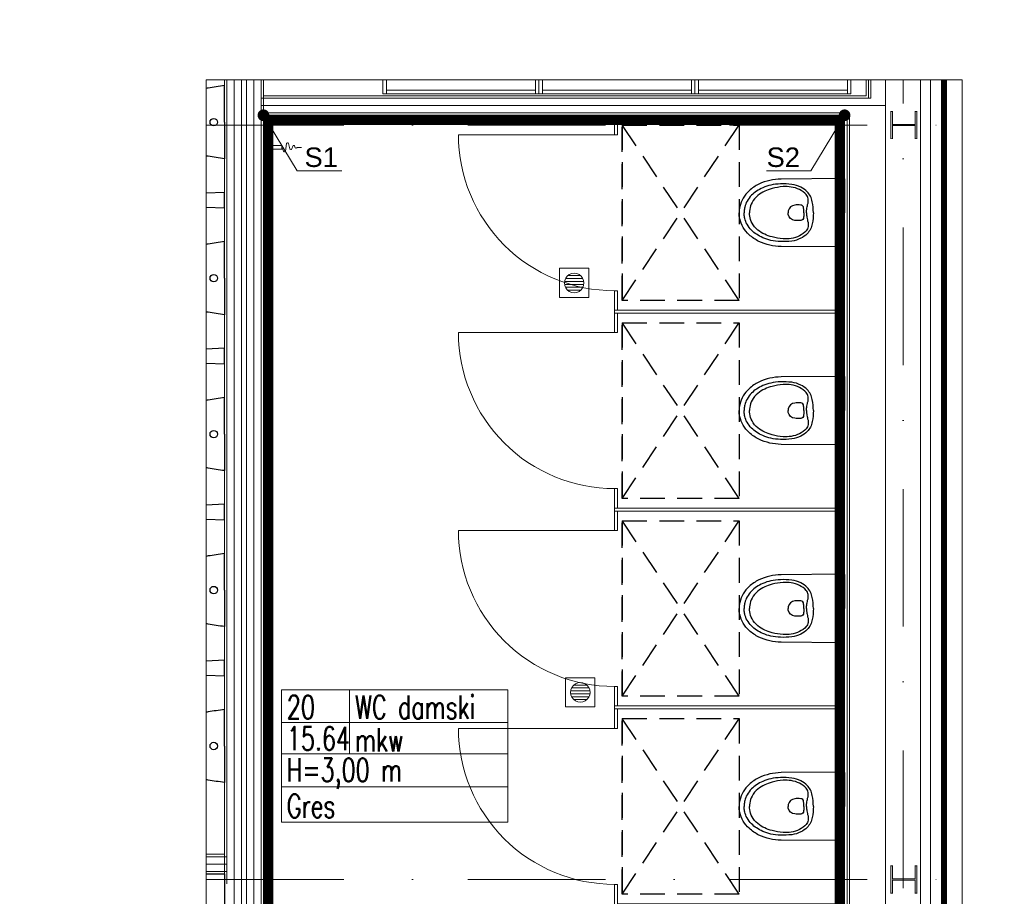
# Model space of a CAD drawing. Header units: millimetres. Extents: x -6792 to 22441, y -13430 to 4653.
# Tile 144 of 256: x -1818 to -1313, y -12194 to -11745. Entities that reach past the tile are written whole.
import ezdxf
from ezdxf import colors
from ezdxf.entities.mleader import LeaderData, LeaderLine
from ezdxf.math import Vec2, Vec3

# ---------------------------------------------------------------- set-up
doc = ezdxf.new("R2010")
doc.units = ezdxf.units.MM
doc.linetypes.add('DASHED', pattern=[19.05, 12.7, -6.35])
doc.linetypes.add('Kropki i Kreski', pattern=[6.702778, 3.527778, -1.763889, 0, -1.411111])
for name, color, linetype, lineweight in [('-A_ŚCIANY_OCIEPLENIE', 5, 'BATTING', 9), ('_A_ARMATURA', 132, 'Continuous', 15), ('_A_KOLORYSTYKA ŚCIAN', 40, 'Continuous', 5), ('_A_OPIS', 253, 'Continuous', 9), ('_A_OPIS POMIESZCZEŃ', 252, 'Continuous', 13), ('_A_ŚCIANY WEWNĘTRZNE', 7, 'Continuous', 13), ('drzwi', 30, 'Continuous', 20), ('MEBLE PKN', 150, 'Continuous', 20)]:
    doc.layers.add(name, color=color, linetype=linetype, lineweight=lineweight)
doc.layers.add('_A_OCIEPLENIE_WNĘTRZA', color=7, linetype='BATTING', lineweight=0, true_color=0x595959)
doc.layers.add('TS_INNE_OBIEKTY', color=7, linetype='Continuous', lineweight=25, true_color=0xe60000)
doc.layers.add('_A_ŚCIANY ZEWN OBRYS', color=250, linetype='Continuous')
doc.layers.add('Wyposazenie Wew - Urzadzenia Sanitarne', color=6, linetype='Continuous')
doc.styles.add('JACEK_07', font='SIMPLEX.SHX', dxfattribs={"width": 0.7})
doc.styles.get("Standard").update_dxf_attribs({"font": 'arial.ttf'})
doc.linetypes.add('BATTING', pattern='A,0.0001,-0.1,[134,ltypeshp.shx,S=0.1,R=0,X=-0.1,Y=0],-0.2,[134,ltypeshp.shx,S=0.1,R=180,X=0.1,Y=0],-0.1', length=0.4001)

# ---------------------------------------------------------------- blocks, each defined once
blk = doc.blocks.new('_Dot')
at = {"color": 0, "linetype": 'ByBlock', "lineweight": -2}
blk.add_line((-0.5, 0), (-1, 0), dxfattribs=at)
at = {"color": 0, "linetype": 'ByBlock', "const_width": 0.5}
blk.add_lwpolyline([(-0.25, 0, 1), (0.25, 0, 1)], format="xyb", close=True, dxfattribs=at)
blk = doc.blocks.new('LABELKA')
for p, q in [((0, 67.94), (116.19, 67.94)), ((116.19, 67.94), (116.19, 0)), ((0, 51.12), (116.19, 51.12)), ((0, 34.97), (116.19, 34.97)), ((0, 18.15), (116.19, 18.15))]:
    blk.add_line(p, q)
for points in [[(116.19, 0), (0, 0), (0, 67.94)], [(0, 67.94), (35, 67.94), (35, 34.97)]]:
    blk.add_lwpolyline(points)
at = {"style": 'JACEK_07', "width": 0.7}
for tag, p in [('NR', (2.81, 52.98)), ('NAZWA', (37.81, 52.98)), ('POWIERZCHNIA', (2.81, 36.93)), ('JEDNOSTKA', (37.81, 36.17)), ('WYSOKOŚĆ', (2.81, 20.78)), ('POSADZKA', (2.81, 2.29))]:
    blk.add_attdef(tag, p, '', height=12, dxfattribs=at)
blk = doc.blocks.new('złączka')
at = {"flags": 128}
for points in [[(-9.5, 0), (-10.33, 2.01, 0.763382), (-11.29, 1.89), (-11.84, -1.94, -0.812896), (-12.82, -2.01), (-13.57, 0.74, 0.742851), (-14.53, 0.76), (-14.99, -0.64, -0.673417), (-15.92, -0.71), (-16.34, 0.16, 0.705472), (-17.28, 0.05), (-17.29, 0), (-19.56, 0)], [(-2, -2.5, -0.414214), (-3.5, -1), (-3.5, 1, -0.414214), (-2, 2.5), (0, 2.5), (0, -2.5), (-0.5, -2.5)]]:
    blk.add_lwpolyline(points, format="xyb", dxfattribs=at)
blk.add_lwpolyline([(-3.5, 1), (-3.5, -1), (-9.5, -1), (-9.5, 1)], close=True, dxfattribs=at)
blk.add_lwpolyline([(-1.5, 1), (-1, 1, -0.414214), (-0.5, 0.5), (-0.5, -6.04, -0.414214), (-1, -6.54), (-1.5, -6.54, -0.414214), (-2, -6.04), (-2, 0.5, -0.414214)], format="xyb", close=True, dxfattribs=at)
blk = doc.blocks.new('K')
for p, q in [((14863.09, -7724.83), (14863.09, -7709.83)), ((14863.09, -7709.83), (14878.09, -7709.83)), ((14878.09, -7709.83), (14878.09, -7724.83)), ((14866.26, -7714.83), (14865.76, -7716.04)), ((14866.16, -7715.08), (14875.03, -7715.08)), ((14867.06, -7713.8), (14866.26, -7714.83)), ((14868.09, -7713), (14867.06, -7713.8)), ((14873.85, -7713.58), (14867.34, -7713.58)), ((14869.3, -7712.5), (14868.09, -7713)), ((14870.59, -7712.33), (14869.3, -7712.5)), ((14871.89, -7712.5), (14870.59, -7712.33)), ((14873.09, -7713), (14871.89, -7712.5)), ((14874.13, -7713.8), (14873.09, -7713)), ((14874.92, -7714.83), (14874.13, -7713.8)), ((14875.42, -7716.04), (14874.92, -7714.83)), ((14865.76, -7716.04), (14865.59, -7717.33)), ((14865.59, -7717.33), (14865.76, -7718.63)), ((14875.49, -7716.58), (14865.69, -7716.58)), ((14865.69, -7718.08), (14875.49, -7718.08)), ((14865.76, -7718.63), (14866.26, -7719.83)), ((14875.03, -7719.58), (14866.16, -7719.58)), ((14866.26, -7719.83), (14867.06, -7720.87)), ((14874.13, -7720.87), (14874.92, -7719.83)), ((14874.92, -7719.83), (14875.42, -7718.63)), ((14875.59, -7717.33), (14875.42, -7716.04)), ((14875.42, -7718.63), (14875.59, -7717.33)), ((14878.09, -7724.83), (14863.09, -7724.83)), ((14867.06, -7720.87), (14868.09, -7721.66)), ((14867.34, -7721.08), (14873.85, -7721.08)), ((14868.09, -7721.66), (14869.3, -7722.16)), ((14869.3, -7722.16), (14870.59, -7722.33)), ((14870.59, -7722.33), (14871.89, -7722.16)), ((14871.89, -7722.16), (14873.09, -7721.66)), ((14873.09, -7721.66), (14874.13, -7720.87))]:
    blk.add_line(p, q)
blk = doc.blocks.new('ROCA Victoria Rimless_Miska ustępowa')
for points in [[(-17.46, 0), (-17.54, -1.22), (-17.3, -32.5, 0.109256), (-14.68, -43.91, 0.076962), (-11.25, -48.97, 0.147238), (-3.13, -53.7, 0.064046), (0, -54.04)], [(17.46, 0), (17.54, -1.22), (17.3, -32.5, -0.109256), (14.68, -43.91, -0.076962), (11.25, -48.97, -0.147238), (3.13, -53.7, -0.064046), (0, -54.04)], [(0, -15.94, 0.030522), (-5.66, -16.58, 0.15195), (-10.79, -19.22, 0.08363), (-13.12, -22.43, 0.085767), (-14.52, -27.12, 0.036904), (-14.78, -32.84, 0.046025), (-14.17, -37.85, 0.053006), (-12.83, -41.91, 0.038568), (-11.06, -45.14, 0.052035), (-8.96, -47.72, 0.066441), (-5.93, -50.02, 0.072877), (-2.94, -51.19, 0.039475), (-0.85, -51.51, 0.022218), (0, -51.53)], [(0, -19.53, -0.087522), (-1.7, -19.38, -0.025593), (-4.2, -18.93, 0.120211), (-7.14, -18.7, 0.186717), (-9.29, -19.69, 0.086058), (-11.87, -23.11, 0.079429), (-13.2, -27.43, 0.051898), (-13.38, -31.53, 0.04875), (-12.4, -37.2, 0.043554), (-11.07, -40.96, 0.06811), (-8.86, -44.48, 0.092463), (-5.29, -47.4, 0.088025), (-1.68, -48.63, 0.041186), (0, -48.76)], [(0, -15.94, -0.030522), (5.66, -16.58, -0.15195), (10.79, -19.22, -0.08363), (13.12, -22.43, -0.085767), (14.52, -27.12, -0.036904), (14.78, -32.84, -0.046025), (14.17, -37.85, -0.053006), (12.83, -41.91, -0.038568), (11.06, -45.14, -0.052035), (8.96, -47.72, -0.066441), (5.93, -50.02, -0.072877), (2.94, -51.19, -0.039475), (0.85, -51.51, -0.022218), (0, -51.53)], [(0, -19.53, 0.087522), (1.7, -19.38, 0.025593), (4.2, -18.93, -0.120211), (7.14, -18.7, -0.186717), (9.29, -19.69, -0.086058), (11.87, -23.11, -0.079429), (13.2, -27.43, -0.051898), (13.38, -31.53, -0.04875), (12.4, -37.2, -0.043554), (11.07, -40.96, -0.06811), (8.86, -44.48, -0.092463), (5.29, -47.4, -0.088025), (1.68, -48.63, -0.041186), (0, -48.76)], [(0, -20.92, -0.000374), (-1.89, -20.96, 0.009276), (-2.37, -21.01, 0.404896), (-3.96, -22.46, 0.053728), (-3.9, -25.59, 0.350861), (-0.91, -28.86, 0.024147), (0, -28.92)], [(0, -20.92, 0.000374), (1.89, -20.96, -0.009276), (2.37, -21.01, -0.404896), (3.96, -22.46, -0.053728), (3.9, -25.59, -0.350861), (0.91, -28.86, -0.024147), (0, -28.92)]]:
    blk.add_lwpolyline(points, format="xyb")
for points in [[(-17.46, 0), (0, 0)], [(17.46, 0), (0, 0)]]:
    blk.add_lwpolyline(points)
at = {"color": 9, "linetype": 'DASHED', "true_color": 0xb8b8b8}
blk.add_lwpolyline([(-45, -54.04), (-45, -114.04), (45, -114.04), (45, -54.04), (-45, -54.04), (45, -114.04), (-45, -114.04), (45, -54.04)], dxfattribs=at)

msp = doc.modelspace()

# ---------------------------------------------------------------- linework, layer by layer
at = {"layer": '-A_ŚCIANY_OCIEPLENIE', "ltscale": 10}
msp.add_lwpolyline([(-1351.172, -11775.548), (-1351.172, -12324.413)], dxfattribs=at)
at = {"linetype": 'Continuous', "lineweight": 0}
for p, q in [((-1551.89, -11782.789), (-1631.89, -11782.789)), ((-1553.69, -11780.989), (-1630.09, -11780.989)), ((-1471.89, -11782.789), (-1551.89, -11782.789)), ((-1473.69, -11780.989), (-1550.09, -11780.989)), ((-1391.89, -11782.789), (-1471.89, -11782.789)), ((-1393.69, -11780.989), (-1470.09, -11780.989))]:
    msp.add_line(p, q, dxfattribs=at)
for points in [[(-1713.172, -11797.322), (-1713.172, -11778.572, 0.0033827), (-1721.584, -11779.853, 0.0047622), (-1722.511, -11780.037, 0.0047622)], [(-1713.172, -11797.322), (-1713.172, -11816.072, -0.0033827), (-1721.584, -11814.79, -0.0047622), (-1722.511, -11814.606, -0.0047622)], [(-1713.172, -11877.322), (-1713.172, -11858.572, 0.0033827), (-1721.584, -11859.853, 0.0047622), (-1722.511, -11860.037, 0.0047622)], [(-1713.172, -11877.322), (-1713.172, -11896.072, -0.0033827), (-1721.584, -11894.79, -0.0047622), (-1722.511, -11894.606, -0.0047622)], [(-1713.172, -11957.322), (-1713.172, -11938.572, 0.0033827), (-1721.584, -11939.853, 0.0047622), (-1722.511, -11940.037, 0.0047622)], [(-1713.172, -11957.322), (-1713.172, -11976.072, -0.0033827), (-1721.584, -11974.79, -0.0047622), (-1722.511, -11974.606, -0.0047622)], [(-1713.172, -12037.322), (-1713.172, -12018.572, 0.0033827), (-1721.584, -12019.853, 0.0047622), (-1722.511, -12020.037, 0.0047622)], [(-1713.172, -12037.322), (-1713.172, -12056.072, -0.0033827), (-1721.584, -12054.79, -0.0047622), (-1722.511, -12054.606, -0.0047622)], [(-1713.172, -12117.322), (-1713.172, -12098.572, 0.0033827), (-1721.584, -12099.853, 0.0047622), (-1722.511, -12100.037, 0.0047622)], [(-1713.172, -12117.322), (-1713.172, -12136.072, -0.0033827), (-1721.584, -12134.79, -0.0047622), (-1722.511, -12134.606, -0.0047622)]]:
    msp.add_lwpolyline(points, format="xyb")
at = {"linetype": 'Continuous', "lineweight": 0, "flags": 128}
for points in [[(-1630.09, -11775.548), (-1630.09, -11782.789), (-1631.89, -11782.789), (-1631.89, -11775.548)], [(-1551.89, -11775.548), (-1551.89, -11782.789), (-1553.69, -11782.789), (-1553.69, -11775.548)], [(-1550.09, -11775.548), (-1550.09, -11782.789), (-1551.89, -11782.789), (-1551.89, -11775.548)], [(-1471.89, -11775.548), (-1471.89, -11782.789), (-1473.69, -11782.789), (-1473.69, -11775.548)], [(-1470.09, -11775.548), (-1470.09, -11782.789), (-1471.89, -11782.789), (-1471.89, -11775.548)], [(-1391.89, -11775.548), (-1391.89, -11782.789), (-1393.69, -11782.789), (-1393.69, -11775.548)]]:
    msp.add_lwpolyline(points, dxfattribs=at)
for centre in [(-1718.672, -11797.322), (-1718.672, -11877.322), (-1718.672, -11957.322), (-1718.672, -12037.322), (-1718.672, -12117.322)]:
    msp.add_circle(centre, 1.9)
at = {"layer": '_A_KOLORYSTYKA ŚCIAN', "color": 43, "true_color": 0xcdaf74, "const_width": 5}
msp.add_lwpolyline([(-1690.672, -11796.289), (-1397.672, -11796.289), (-1397.672, -12297.289), (-1690.672, -12297.289)], close=True, dxfattribs=at)
at = {"layer": '_A_OCIEPLENIE_WNĘTRZA', "ltscale": 8}
for points in [[(-1708.172, -11775.548), (-1708.172, -12324.413)], [(-1698.172, -11775.548), (-1698.172, -12304.789), (-1678.172, -12304.789)], [(-1694.422, -11788.789), (-1374.172, -11788.789)], [(-1722.511, -12177.854), (-1711.922, -12177.854)]]:
    msp.add_lwpolyline(points, dxfattribs=at)
at = {"layer": '_A_ŚCIANY WEWNĘTRZNE', "ltscale": 20}
for points in [[(-1713.172, -11775.548), (-1713.172, -12186.789)], [(-1693.172, -11775.548), (-1693.172, -12299.789)], [(-1384.172, -11775.548), (-1384.172, -11783.789)], [(-1374.172, -11775.548), (-1374.172, -12324.413)], [(-1356.172, -11775.548), (-1356.172, -12324.413)], [(-1693.172, -11783.789), (-1384.172, -11783.789)], [(-1693.172, -11793.789), (-1395.172, -11793.789)], [(-1395.172, -11793.789), (-1395.172, -12299.789)], [(-1722.511, -12172.854), (-1713.172, -12172.854)], [(-1722.511, -12182.854), (-1713.172, -12182.854)]]:
    msp.add_lwpolyline(points, dxfattribs=at)
at = {"layer": '_A_ŚCIANY WEWNĘTRZNE', "color": 251, "linetype": 'Continuous'}
for points in [[(-1711.922, -11775.548), (-1711.922, -12188.039)], [(-1704.422, -11775.548), (-1704.422, -12324.413)], [(-1701.922, -11775.548), (-1701.922, -12308.539)], [(-1694.422, -11775.548), (-1694.422, -12301.039)], [(-1382.922, -11775.548), (-1382.922, -11785.039)], [(-1381.672, -11775.548), (-1381.672, -11785.039)], [(-1694.422, -11785.039), (-1381.672, -11785.039)], [(-1694.422, -11792.539), (-1392.672, -11792.539)], [(-1393.922, -11792.539), (-1393.922, -12324.413)], [(-1392.672, -11792.539), (-1392.672, -12324.413)], [(-1722.511, -12174.104), (-1711.922, -12174.104)], [(-1722.511, -12181.604), (-1711.922, -12181.604)]]:
    msp.add_lwpolyline(points, dxfattribs=at)
at = {"layer": '_A_ŚCIANY ZEWN OBRYS', "const_width": 3}
msp.add_lwpolyline([(-1344.172, -11775.548), (-1344.172, -12324.413)], dxfattribs=at)
at = {"layer": 'drzwi', "color": 3}
msp.add_lwpolyline([(-1722.511, -11775.548), (-1334.809, -11775.548), (-1334.809, -12324.413), (-1722.511, -12324.413)], close=True, dxfattribs=at)
at = {"layer": 'drzwi'}
for points in [[(-1513.172, -11803.789), (-1513.172, -11793.789), (-1511.672, -11793.789), (-1511.672, -11793.789), (-1511.672, -11793.789), (-1511.672, -11803.789), (-1593.172, -11803.789, 0.4142136), (-1513.172, -11883.789), (-1513.172, -11895.289), (-1395.172, -11895.289), (-1395.172, -11893.789), (-1511.672, -11893.789), (-1511.672, -11883.789), (-1513.172, -11883.789)], [(-1513.172, -11905.289), (-1513.172, -11893.789), (-1395.172, -11893.789), (-1395.172, -11895.289), (-1511.672, -11895.289), (-1511.672, -11905.289), (-1593.172, -11905.289, 0.4142136), (-1513.172, -11985.289), (-1513.172, -11996.789), (-1395.172, -11996.789), (-1395.172, -11995.289), (-1511.672, -11995.289), (-1511.672, -11985.289), (-1513.172, -11985.289)], [(-1513.172, -12006.789), (-1513.172, -11995.289), (-1395.172, -11995.289), (-1395.172, -11996.789), (-1511.672, -11996.789), (-1511.672, -12006.789), (-1593.172, -12006.789, 0.4142136), (-1513.172, -12086.789), (-1513.172, -12098.289), (-1395.172, -12098.289), (-1395.172, -12096.789), (-1511.672, -12096.789), (-1511.672, -12086.789), (-1513.172, -12086.789)], [(-1513.172, -12108.289), (-1513.172, -12096.789), (-1395.172, -12096.789), (-1395.172, -12098.289), (-1511.672, -12098.289), (-1511.672, -12108.289), (-1593.172, -12108.289, 0.4142136), (-1513.172, -12188.289), (-1513.172, -12199.789), (-1395.172, -12199.789), (-1395.172, -12198.289), (-1511.672, -12198.289), (-1511.672, -12188.289), (-1513.172, -12188.289)]]:
    msp.add_lwpolyline(points, format="xyb", dxfattribs=at)
at = {"layer": 'MEBLE PKN', "color": 2, "const_width": 0.5}
for points in [[(-1370.533, -11791.789), (-1371.383, -11791.789), (-1371.383, -11805.789), (-1370.533, -11805.789), (-1370.533, -11799.064), (-1358.933, -11799.064), (-1358.933, -11805.789), (-1358.083, -11805.789), (-1358.083, -11791.789), (-1358.933, -11791.789), (-1358.933, -11798.514), (-1370.533, -11798.514)], [(-1370.547, -12178.789), (-1371.397, -12178.789), (-1371.397, -12192.789), (-1370.547, -12192.789), (-1370.547, -12186.064), (-1358.947, -12186.064), (-1358.947, -12192.789), (-1358.097, -12192.789), (-1358.097, -12178.789), (-1358.947, -12178.789), (-1358.947, -12185.514), (-1370.547, -12185.514)]]:
    msp.add_lwpolyline(points, close=True, dxfattribs=at)
at = {"layer": 'TS_INNE_OBIEKTY', "color": 4, "linetype": 'Kropki i Kreski', "lineweight": 18, "ltscale": 20}
msp.add_line((-1365.172, -12324.413), (-1365.172, -11775.548), dxfattribs=at)
for points in [[(-1722.511, -11798.789), (-1334.809, -11798.789)], [(-1722.511, -12185.789), (-1334.809, -12185.789)]]:
    msp.add_lwpolyline(points, dxfattribs=at)
at = {"layer": 'Wyposazenie Wew - Urzadzenia Sanitarne'}
for points in [[(-1722.511, -11840.907), (-1713.172, -11841.322), (-1713.172, -11833.322), (-1722.511, -11833.737)], [(-1722.511, -11920.907), (-1713.172, -11921.322), (-1713.172, -11913.322), (-1722.511, -11913.737)], [(-1722.511, -12000.907), (-1713.172, -12001.322), (-1713.172, -11993.322), (-1722.511, -11993.737)], [(-1722.511, -12080.907), (-1713.172, -12081.322), (-1713.172, -12073.322), (-1722.511, -12073.737)], [(-1722.511, -12182.854), (-1713.172, -12182.854), (-1713.172, -12324.413)], [(-1722.511, -12182.854), (-1713.172, -12182.854), (-1713.172, -12267.854), (-1722.511, -12267.854)]]:
    msp.add_lwpolyline(points, dxfattribs=at)

# ---------------------------------------------------------------- block references
at = {"layer": '_A_ARMATURA'}
for name, p, rotation in [('złączka', (-1693.176, -11810.254), 179.9999999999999), ('K', (13336.773, -19597.12), 180), ('K', (13339.89, -19807.12), 180)]:
    msp.add_blockref(name, p, dxfattribs=dict(at, rotation=rotation))
at = {"layer": '_A_OPIS POMIESZCZEŃ'}
msp.add_blockref('LABELKA', (-1683.983, -12156.367), dxfattribs=at).add_auto_attribs({'POWIERZCHNIA': '15.64', 'JEDNOSTKA': 'mkw', 'POSADZKA': 'Gres', 'NR': '20', 'NAZWA': 'WC damski', 'WYSOKOŚĆ': 'H=3,00 m'})
at = {"layer": 'Wyposazenie Wew - Urzadzenia Sanitarne', "xscale": -1, "rotation": 270}
for p in [(-1395.172, -11843.789), (-1395.172, -11945.289), (-1395.172, -12046.789), (-1395.172, -12148.289)]:
    msp.add_blockref('ROCA Victoria Rimless_Miska ustępowa', p, dxfattribs=at)

# ---------------------------------------------------------------- leaders
at = {"layer": '_A_OPIS', "linetype": 'ByBlock'}
ml = msp.add_multileader_mtext('Standard', dxfattribs=at)
ml.set_content('COKOLIKI PRZYŚCIENNE O WYS. OK. 7-8 CM\\PZ PŁYTEK FORMATU 60X120CM CIĘTYCH\\PWZDŁUŻ NA 7-8 NP. OPTIMUM GRAND\\PCOLOURS GRAPHITE MAT FUGA 2 MM\\PO KOLORZE ZBLIŻONYM DO\\PPŁYTKI (GRAFIT)', color=256)
ml.set_leader_properties(color=256, linetype='ByLayer', lineweight=-1)
ml.set_arrow_properties(name='DOT')
ml.build(insert=Vec2(0, 0))
ml.multileader.update_dxf_attribs({"text_left_attachment_type": 6, "text_right_attachment_type": 5, "dogleg_length": 3, "arrow_head_size": 6})
ctx = ml.context
ctx.base_point, ctx.char_height, ctx.arrow_head_size, ctx.plane_origin, ctx.plane_x_axis, ctx.plane_y_axis = Vec3(-1610.508, -11579.482), 5, 6, Vec3(-1451.504, -11092.86), Vec3(0.9999998, -0.0006295), Vec3(0.0006295, 0.9999998)
ctx.left_attachment, ctx.right_attachment = 6, 5
notes = []
notes.append((ctx, [(1, (1, 1, 0), (-1615.522, -11579.479), (0.9999998, -0.0006295), 5.014, [(0, [(-1615.522, -11514.272)], 0, [])])]))
ctx.mtext.insert, ctx.mtext.text_direction, ctx.mtext.rotation, ctx.mtext.line_spacing_factor, ctx.mtext.flow_direction = Vec3(-1608.504, -11573.013), Vec3(0.9999998, -0.0006295), 6.2825558, 1.2, 5
ml = msp.add_multileader_mtext('Standard', dxfattribs=at)
ml.set_content('S1', color=256)
ml.set_leader_properties(color=256, linetype='ByLayer', lineweight=-1)
ml.set_arrow_properties(name='DOT')
ml.build(insert=Vec2(0, 0))
ml.multileader.update_dxf_attribs({"text_left_attachment_type": 6, "text_right_attachment_type": 6, "dogleg_length": 3, "arrow_head_size": 6})
ctx = ml.context
ctx.base_point, ctx.char_height, ctx.arrow_head_size, ctx.plane_origin = Vec3(-1670.923, -11822.313), 10, 6, Vec3(-1693.172, -11793.789)
ctx.left_attachment, ctx.right_attachment, ctx.text_align_type = 6, 6, 2
notes.append((ctx, [(0, (1, 1, 0), (-1675.937, -11822.313), (1, 0), 5.014, [(0, [(-1693.172, -11793.789)], 0, [])])]))
ctx.mtext.insert, ctx.mtext.alignment, ctx.mtext.line_spacing_factor, ctx.mtext.flow_direction = Vec3(-1655.028, -11810.313), 3, 1.2, 5
ml = msp.add_multileader_mtext('Standard', dxfattribs=at)
ml.set_content('S2', color=256)
ml.set_leader_properties(color=256, linetype='ByLayer', lineweight=-1)
ml.set_arrow_properties(name='DOT')
ml.build(insert=Vec2(0, 0))
ml.multileader.update_dxf_attribs({"text_left_attachment_type": 6, "text_right_attachment_type": 6, "dogleg_length": 3, "arrow_head_size": 6})
ctx = ml.context
ctx.base_point, ctx.char_height, ctx.arrow_head_size, ctx.plane_origin = Vec3(-1437.145, -11822.313), 10, 6, Vec3(-1395.172, -11793.789)
ctx.left_attachment, ctx.right_attachment = 6, 6
notes.append((ctx, [(0, (1, 1, 0), (-1412.408, -11822.313), (-1, 0), 5.014, [(0, [(-1395.172, -11793.789)], 0, [])])]))
ctx.mtext.insert, ctx.mtext.line_spacing_factor, ctx.mtext.flow_direction = Vec3(-1435.145, -11810.313), 1.2, 5
ml = msp.add_multileader_mtext('Standard', dxfattribs=at)
ml.set_content('COKOLIKI PRZYŚCIENNE O WYS. OK. 7-8 CM\\PZ PŁYTEK FORMATU 60X120CM CIĘTYCH\\PWZDŁUŻ NA 7-8 NP. OPTIMUM GRAND\\PCOLOURS GRAPHITE MAT FUGA 2 MM\\PO KOLORZE ZBLIŻONYM DO\\PPŁYTKI (GRAFIT)', color=256)
ml.set_leader_properties(color=256, linetype='ByLayer', lineweight=-1)
ml.set_arrow_properties(name='DOT')
ml.build(insert=Vec2(0, 0))
ml.multileader.update_dxf_attribs({"text_left_attachment_type": 6, "text_right_attachment_type": 5, "dogleg_length": 3, "arrow_head_size": 6})
ctx = ml.context
ctx.base_point, ctx.char_height, ctx.arrow_head_size, ctx.plane_origin, ctx.plane_x_axis, ctx.plane_y_axis = Vec3(-1234.828, -12109.698), 5, 6, Vec3(-1783.851, -11950.625), Vec3(0.0006295, 0.9999998), Vec3(-0.9999998, 0.0006295)
ctx.left_attachment, ctx.right_attachment = 6, 5
notes.append((ctx, [(0, (1, 1, 0), (-1289.11, -11950.933), (-0.0006295, -0.9999998), 5.014, [(0, [(-1200.091, -11950.993)], 0, [])])]))
ctx.mtext.insert, ctx.mtext.text_direction, ctx.mtext.rotation, ctx.mtext.line_spacing_factor, ctx.mtext.flow_direction = Vec3(-1228.262, -11957.985), Vec3(-0.0006295, -0.9999998), 4.7117595, 1.2, 5
ml = msp.add_multileader_mtext('Standard', dxfattribs=at)
ml.set_content('COKOLIKI PRZYŚCIENNE O WYS. OK. 7-8 CM\\PZ PŁYTEK FORMATU 60X120CM CIĘTYCH\\PWZDŁUŻ NA 7-8 NP. OPTIMUM GRAND\\PCOLOURS GRAPHITE MAT FUGA 2 MM\\PO KOLORZE ZBLIŻONYM DO\\PPŁYTKI (GRAFIT)', color=256)
ml.set_leader_properties(color=256, linetype='ByLayer', lineweight=-1)
ml.set_arrow_properties(name='DOT')
ml.build(insert=Vec2(0, 0))
ml.multileader.update_dxf_attribs({"text_left_attachment_type": 6, "text_right_attachment_type": 5, "dogleg_length": 3, "arrow_head_size": 6})
ctx = ml.context
ctx.base_point, ctx.char_height, ctx.arrow_head_size, ctx.plane_origin, ctx.plane_x_axis, ctx.plane_y_axis = Vec3(-1922.166, -12127.715), 5, 6, Vec3(-1372.239, -11968.642), Vec3(-0.0006295, 0.9999998), Vec3(-0.9999998, -0.0006295)
ctx.left_attachment, ctx.right_attachment = 6, 5
notes.append((ctx, [(0, (1, 1, 0), (-1867.883, -11968.95), (0.0006295, -0.9999998), 5.014, [(0, [(-1955.999, -11969.01)], 0, [])])]))
ctx.mtext.insert, ctx.mtext.text_direction, ctx.mtext.rotation, ctx.mtext.line_spacing_factor, ctx.mtext.flow_direction = Vec3(-1928.637, -12125.719), Vec3(-0.0006295, 0.9999998), 1.5714258, 1.2, 5
for ctx, leaders in notes:
    for number, flags, end, landing, length, lines in leaders:
        leader = LeaderData()
        leader.index, (leader.has_last_leader_line, leader.has_dogleg_vector, leader.attachment_direction) = number, flags
        leader.last_leader_point, leader.dogleg_vector, leader.dogleg_length = Vec3(end), Vec3(landing), length
        for number, points, colour, breaks in lines:
            line = LeaderLine()
            line.index, line.vertices, line.color, line.breaks = number, Vec3.list(points), colors.encode_raw_color(colour), breaks
            leader.lines.append(line)
        ctx.leaders.append(leader)

doc.saveas('drawing.dxf')
